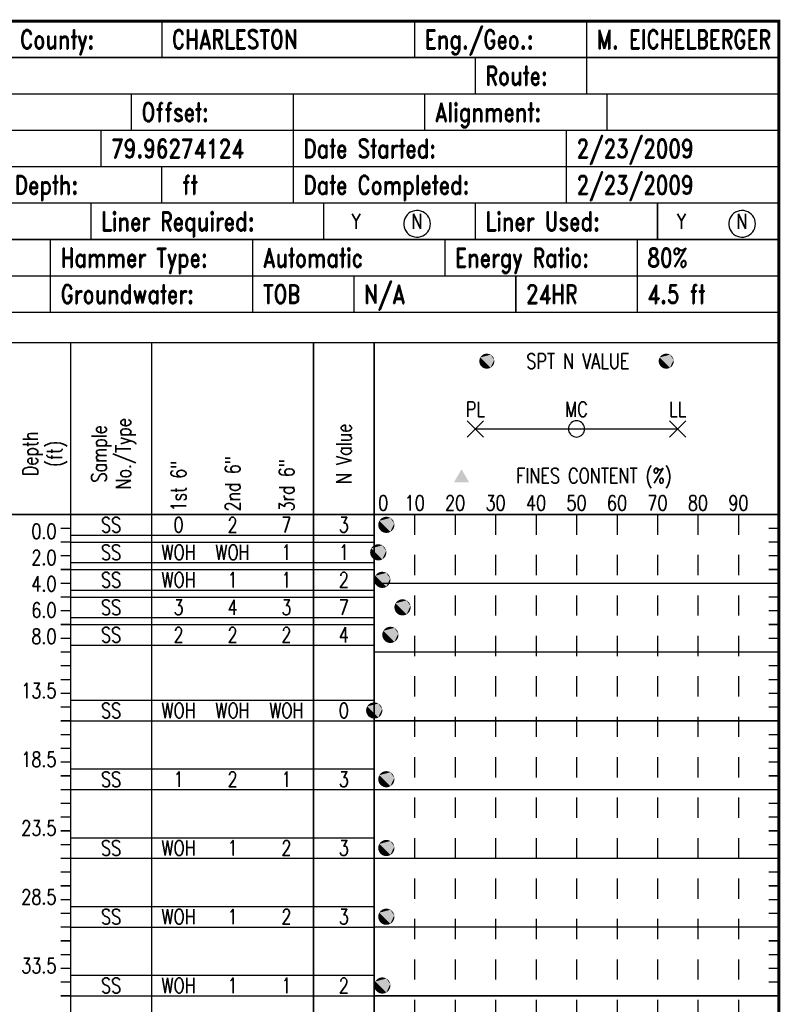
# Model space of a CAD drawing. Extents: x -0.1 to 7.6, y 0 to 10.3.
# Tile 4 of 4: x 3.8 to 7.6, y 5.1 to 9.9. Entities that reach past the tile are written whole.
import ezdxf
from ezdxf.enums import TextEntityAlignment as Align

# ---------------------------------------------------------------- set-up
doc = ezdxf.new("R2010")
doc.units = 0
doc.linetypes.add('Dot', pattern=[0.04, 0, -0.04])
doc.linetypes.add('Solid', pattern=[0])
doc.layers.get('0').update_dxf_attribs({"linetype": 'Solid'})
doc.styles.add('ROMAND', font='romand', dxfattribs={"height": 1})

# ---------------------------------------------------------------- blocks, each defined once
blk = doc.blocks.new('DMK_1')
at = {"color": 7}
for points in [[(-49.25, 8.7), (-50, 0), (-49.25, 8.7), (-49.25, -8.7)], [(-43.3, 25), (-47, 17.1), (-43.3, 25), (-49.25, 8.7)], [(-43.3, 25), (-49.25, 8.7), (-43.3, 25), (-49.25, -8.7)], [(-43.3, 25), (-49.25, -8.7), (-43.3, 25), (-25, -43.3)], [(-8.7, 49.25), (-25, 43.3), (-8.7, 49.25), (-43.3, 25)], [(25, 43.3), (-8.7, 49.25), (25, 43.3), (-43.3, 25)], [(-25, 43.3), (-38.3, 32.15), (-25, 43.3), (-43.3, 25)], [(25, -43.3), (25, 43.3), (25, -43.3), (-43.3, 25)], [(-25, -43.3), (25, -43.3), (-25, -43.3), (-43.3, 25)], [(-25, 43.3), (-32.15, 38.3), (-25, 43.3), (-38.3, 32.15)], [(-32.15, 38.3), (-35.35, 35.35), (-32.15, 38.3), (-38.3, 32.15)], [(-8.7, 49.25), (-17.1, 47), (-8.7, 49.25), (-25, 43.3)], [(8.7, 49.25), (0, 50), (8.7, 49.25), (-8.7, 49.25)], [(25, 43.3), (8.7, 49.25), (25, 43.3), (-8.7, 49.25)], [(25, 43.3), (17.1, 47), (25, 43.3), (8.7, 49.25)], [(43.3, 25), (32.15, 38.3), (43.3, 25), (25, 43.3)], [(49.25, 8.7), (43.3, 25), (49.25, 8.7), (25, 43.3)], [(25, -43.3), (49.25, 8.7), (25, -43.3), (25, 43.3)], [(25, -43.3), (43.3, -25), (25, -43.3), (49.25, 8.7)], [(38.3, 32.15), (35.35, 35.35), (38.3, 32.15), (32.15, 38.3)], [(43.3, 25), (38.3, 32.15), (43.3, 25), (32.15, 38.3)], [(49.25, 8.7), (47, 17.1), (49.25, 8.7), (43.3, 25)], [(43.3, -25), (49.25, -8.7), (43.3, -25), (49.25, 8.7)], [(49.25, -8.7), (50, 0), (49.25, -8.7), (49.25, 8.7)], [(-49.25, -8.7), (-47, -17.1), (-49.25, -8.7), (-43.3, -25)], [(-49.25, -8.7), (-43.3, -25), (-49.25, -8.7), (-25, -43.3)], [(-43.3, -25), (-38.3, -32.15), (-43.3, -25), (-32.15, -38.3)], [(-43.3, -25), (-32.15, -38.3), (-43.3, -25), (-25, -43.3)], [(-38.3, -32.15), (-35.35, -35.35), (-38.3, -32.15), (-32.15, -38.3)], [(-25, -43.3), (-17.1, -47), (-25, -43.3), (-8.7, -49.25)], [(-25, -43.3), (-8.7, -49.25), (-25, -43.3), (25, -43.3)], [(-8.7, -49.25), (8.7, -49.25), (-8.7, -49.25), (25, -43.3)], [(-8.7, -49.25), (0, -50), (-8.7, -49.25), (8.7, -49.25)], [(8.7, -49.25), (17.1, -47), (8.7, -49.25), (25, -43.3)], [(25, -43.3), (38.3, -32.15), (25, -43.3), (43.3, -25)], [(25, -43.3), (32.15, -38.3), (25, -43.3), (38.3, -32.15)], [(32.15, -38.3), (35.35, -35.35), (32.15, -38.3), (38.3, -32.15)], [(43.3, -25), (47, -17.1), (43.3, -25), (49.25, -8.7)]]:
    blk.add_solid(points, dxfattribs=at)
blk = doc.blocks.new('DMK_11')
at = {"color": 7}
for points in [[(-49.25, 8.7), (-50, 0), (-49.25, 8.7), (-49.25, -8.7)], [(-43.3, 25), (-47, 17.1), (-43.3, 25), (-49.25, 8.7)], [(-43.3, 25), (-49.25, 8.7), (-43.3, 25), (-49.25, -8.7)], [(-43.3, 25), (-49.25, -8.7), (-43.3, 25), (-25, -43.3)], [(-8.7, 49.25), (-25, 43.3), (-8.7, 49.25), (-43.3, 25)], [(25, 43.3), (-8.7, 49.25), (25, 43.3), (-43.3, 25)], [(-25, 43.3), (-38.3, 32.15), (-25, 43.3), (-43.3, 25)], [(25, -43.3), (25, 43.3), (25, -43.3), (-43.3, 25)], [(-25, -43.3), (25, -43.3), (-25, -43.3), (-43.3, 25)], [(-25, 43.3), (-32.15, 38.3), (-25, 43.3), (-38.3, 32.15)], [(-32.15, 38.3), (-35.35, 35.35), (-32.15, 38.3), (-38.3, 32.15)], [(-8.7, 49.25), (-17.1, 47), (-8.7, 49.25), (-25, 43.3)], [(8.7, 49.25), (0, 50), (8.7, 49.25), (-8.7, 49.25)], [(25, 43.3), (8.7, 49.25), (25, 43.3), (-8.7, 49.25)], [(25, 43.3), (17.1, 47), (25, 43.3), (8.7, 49.25)], [(43.3, 25), (32.15, 38.3), (43.3, 25), (25, 43.3)], [(49.25, 8.7), (43.3, 25), (49.25, 8.7), (25, 43.3)], [(25, -43.3), (49.25, 8.7), (25, -43.3), (25, 43.3)], [(25, -43.3), (43.3, -25), (25, -43.3), (49.25, 8.7)], [(38.3, 32.15), (35.35, 35.35), (38.3, 32.15), (32.15, 38.3)], [(43.3, 25), (38.3, 32.15), (43.3, 25), (32.15, 38.3)], [(49.25, 8.7), (47, 17.1), (49.25, 8.7), (43.3, 25)], [(43.3, -25), (49.25, -8.7), (43.3, -25), (49.25, 8.7)], [(49.25, -8.7), (50, 0), (49.25, -8.7), (49.25, 8.7)], [(-49.25, -8.7), (-47, -17.1), (-49.25, -8.7), (-43.3, -25)], [(-49.25, -8.7), (-43.3, -25), (-49.25, -8.7), (-25, -43.3)], [(-43.3, -25), (-38.3, -32.15), (-43.3, -25), (-32.15, -38.3)], [(-43.3, -25), (-32.15, -38.3), (-43.3, -25), (-25, -43.3)], [(-38.3, -32.15), (-35.35, -35.35), (-38.3, -32.15), (-32.15, -38.3)], [(-25, -43.3), (-17.1, -47), (-25, -43.3), (-8.7, -49.25)], [(-25, -43.3), (-8.7, -49.25), (-25, -43.3), (25, -43.3)], [(-8.7, -49.25), (8.7, -49.25), (-8.7, -49.25), (25, -43.3)], [(-8.7, -49.25), (0, -50), (-8.7, -49.25), (8.7, -49.25)], [(8.7, -49.25), (17.1, -47), (8.7, -49.25), (25, -43.3)], [(25, -43.3), (38.3, -32.15), (25, -43.3), (43.3, -25)], [(25, -43.3), (32.15, -38.3), (25, -43.3), (38.3, -32.15)], [(32.15, -38.3), (35.35, -35.35), (32.15, -38.3), (38.3, -32.15)], [(43.3, -25), (47, -17.1), (43.3, -25), (49.25, -8.7)]]:
    blk.add_solid(points, dxfattribs=at)
blk = doc.blocks.new('DMK_3', base_point=(0, -6.7))
at = {"color": 7}
blk.add_solid([(-50, -50), (50, -50), (-50, -50), (0, 36.6)], dxfattribs=at)
blk = doc.blocks.new('DMK_19')
at = {"color": 7, "linetype": 'Solid'}
for points in [[(-50, -50), (50, 50)], [(50, -50), (-50, 50)]]:
    blk.add_lwpolyline(points, dxfattribs=at)
blk = doc.blocks.new('DMK_7')
at = {"color": 7, "linetype": 'Solid'}
blk.add_lwpolyline([(0, -50), (8.7, -49.25), (17.1, -47), (25, -43.3), (32.15, -38.3), (35.35, -35.35), (38.3, -32.15), (43.3, -25), (47, -17.1), (49.25, -8.7), (50, 0), (49.25, 8.7), (47, 17.1), (43.3, 25), (38.3, 32.15), (35.35, 35.35), (32.15, 38.3), (25, 43.3), (17.1, 47), (8.7, 49.25), (0, 50), (-8.7, 49.25), (-17.1, 47), (-25, 43.3), (-32.15, 38.3), (-35.35, 35.35), (-38.3, 32.15), (-43.3, 25), (-47, 17.1), (-49.25, 8.7), (-50, 0), (-49.25, -8.7), (-47, -17.1), (-43.3, -25), (-38.3, -32.15), (-35.35, -35.35), (-32.15, -38.3), (-25, -43.3), (-17.1, -47), (-8.7, -49.25), (0, -50)], dxfattribs=at)

msp = doc.modelspace()

# ---------------------------------------------------------------- linework, layer by layer
at = {"color": 7, "linetype": 'Solid'}
for points, const_width in [([(0, 0.7), (7.6, 0.7), (7.6, 9.94), (0, 9.94), (0, 0.7)], 0.014), ([(0, 9.76), (7.6, 9.76)], 0.007), ([(6.1, 9.76), (6.1, 9.58)], 0.007), ([(6.65, 9.76), (6.65, 9.58)], 0.007), ([(0, 9.58), (7.6, 9.58)], 0.007), ([(4.4, 9.58), (4.4, 9.4)], 0.007), ([(5.2, 9.58), (5.2, 9.4)], 0.007), ([(5.85, 9.58), (5.85, 9.4)], 0.007), ([(6.75, 9.58), (6.75, 9.4)], 0.007), ([(0, 9.4), (7.6, 9.4)], 0.007), ([(4.25, 9.4), (4.25, 9.22)], 0.007), ([(5.2, 9.4), (5.2, 9.22)], 0.007), ([(6.55, 9.4), (6.55, 9.22)], 0.007), ([(0, 9.22), (7.6, 9.22)], 0.007), ([(4.55, 9.22), (4.55, 9.04)], 0.007), ([(5.2, 9.22), (5.2, 9.04)], 0.007), ([(6.55, 9.22), (6.55, 9.04)], 0.007), ([(0, 9.04), (7.6, 9.04)], 0.007), ([(4.2, 9.04), (4.2, 8.86)], 0.007), ([(5.35, 9.04), (5.35, 8.86)], 0.007), ([(6.1, 9.04), (6.1, 8.86)], 0.007), ([(7, 9.04), (7, 8.86)], 0.007), ([(0, 8.86), (7.6, 8.86)], 0.007), ([(4, 8.86), (4, 8.68)], 0.007), ([(5, 8.86), (5, 8.68)], 0.007), ([(5.95, 8.86), (5.95, 8.68)], 0.007), ([(6.9, 8.86), (6.9, 8.68)], 0.007), ([(0, 8.68), (7.6, 8.68)], 0.007), ([(4, 8.68), (4, 8.5)], 0.007), ([(5, 8.68), (5, 8.5)], 0.007), ([(5.5, 8.68), (5.5, 8.5)], 0.007), ([(6.3, 8.68), (6.3, 8.5)], 0.007), ([(6.9, 8.68), (6.9, 8.5)], 0.007), ([(0, 8.5), (7.6, 8.5)], 0.007), ([(0, 8.35), (7.6, 8.35)], 0.007), ([(4.1, 8.35), (4.1, 0.7)], 0.007), ([(4.5, 8.35), (4.5, 0.7)], 0.007), ([(5.3, 8.35), (5.3, 0.7)], 0.007), ([(5.6, 8.35), (5.6, 0.7)], 0.007), ([(0, 7.5), (7.6, 7.5)], 0.007), ([(4.1, 7.5), (4.05, 7.5)], 0.007), ([(5.6, 7.5), (7.6, 7.5)], 0.007), ([(7.6, 7.5), (7.55, 7.5)], 0.007), ([(4.1, 7.432), (4.05, 7.432)], 0.007), ([(7.6, 7.432), (7.55, 7.432)], 0.007), ([(4.1, 7.364), (4.05, 7.364)], 0.007), ([(7.6, 7.364), (7.55, 7.364)], 0.007), ([(4.1, 7.296), (4.05, 7.296)], 0.007), ([(7.6, 7.296), (7.55, 7.296)], 0.007), ([(4.1, 7.228), (4.05, 7.228)], 0.007), ([(7.6, 7.228), (7.55, 7.228)], 0.007), ([(4.1, 7.16), (4.05, 7.16)], 0.007), ([(5.6, 7.16), (7.6, 7.16)], 0.007), ([(7.6, 7.16), (7.55, 7.16)], 0.007), ([(4.1, 7.092), (4.05, 7.092)], 0.007), ([(7.6, 7.092), (7.55, 7.092)], 0.007), ([(4.1, 7.024), (4.05, 7.024)], 0.007), ([(7.6, 7.024), (7.55, 7.024)], 0.007), ([(4.1, 6.956), (4.05, 6.956)], 0.007), ([(7.6, 6.956), (7.55, 6.956)], 0.007), ([(4.1, 6.888), (4.05, 6.888)], 0.007), ([(7.6, 6.888), (7.55, 6.888)], 0.007), ([(4.1, 6.82), (4.05, 6.82)], 0.007), ([(5.6, 6.82), (7.6, 6.82)], 0.007), ([(7.6, 6.82), (7.55, 6.82)], 0.007), ([(4.1, 6.752), (4.05, 6.752)], 0.007), ([(7.6, 6.752), (7.55, 6.752)], 0.007), ([(4.1, 6.684), (4.05, 6.684)], 0.007), ([(7.6, 6.684), (7.55, 6.684)], 0.007), ([(4.1, 6.616), (4.05, 6.616)], 0.007), ([(7.6, 6.616), (7.55, 6.616)], 0.007), ([(4.1, 6.548), (4.05, 6.548)], 0.007), ([(7.6, 6.548), (7.55, 6.548)], 0.007), ([(4.1, 6.48), (4.05, 6.48)], 0.007), ([(5.6, 6.48), (7.6, 6.48)], 0.007), ([(7.6, 6.48), (7.55, 6.48)], 0.007), ([(4.1, 6.412), (4.05, 6.412)], 0.007), ([(7.6, 6.412), (7.55, 6.412)], 0.007), ([(4.1, 6.344), (4.05, 6.344)], 0.007), ([(7.6, 6.344), (7.55, 6.344)], 0.007), ([(4.1, 6.276), (4.05, 6.276)], 0.007), ([(7.6, 6.276), (7.55, 6.276)], 0.007), ([(4.1, 6.208), (4.05, 6.208)], 0.007), ([(7.6, 6.208), (7.55, 6.208)], 0.007), ([(4.1, 6.14), (4.05, 6.14)], 0.007), ([(5.6, 6.14), (7.6, 6.14)], 0.007), ([(7.6, 6.14), (7.55, 6.14)], 0.007), ([(4.1, 6.072), (4.05, 6.072)], 0.007), ([(7.6, 6.072), (7.55, 6.072)], 0.007), ([(4.1, 6.004), (4.05, 6.004)], 0.007), ([(7.6, 6.004), (7.55, 6.004)], 0.007), ([(4.1, 5.936), (4.05, 5.936)], 0.007), ([(7.6, 5.936), (7.55, 5.936)], 0.007), ([(4.1, 5.868), (4.05, 5.868)], 0.007), ([(7.6, 5.868), (7.55, 5.868)], 0.007), ([(4.1, 5.8), (4.05, 5.8)], 0.007), ([(5.6, 5.8), (7.6, 5.8)], 0.007), ([(7.6, 5.8), (7.55, 5.8)], 0.007), ([(4.1, 5.732), (4.05, 5.732)], 0.007), ([(7.6, 5.732), (7.55, 5.732)], 0.007), ([(4.1, 5.664), (4.05, 5.664)], 0.007), ([(7.6, 5.664), (7.55, 5.664)], 0.007), ([(4.1, 5.596), (4.05, 5.596)], 0.007), ([(7.6, 5.596), (7.55, 5.596)], 0.007), ([(4.1, 5.528), (4.05, 5.528)], 0.007), ([(7.6, 5.528), (7.55, 5.528)], 0.007), ([(4.1, 5.46), (4.05, 5.46)], 0.007), ([(5.6, 5.46), (7.6, 5.46)], 0.007), ([(7.6, 5.46), (7.55, 5.46)], 0.007), ([(4.1, 5.392), (4.05, 5.392)], 0.007), ([(7.6, 5.392), (7.55, 5.392)], 0.007), ([(4.1, 5.324), (4.05, 5.324)], 0.007), ([(7.6, 5.324), (7.55, 5.324)], 0.007), ([(4.1, 5.256), (4.05, 5.256)], 0.007), ([(7.6, 5.256), (7.55, 5.256)], 0.007), ([(4.1, 5.188), (4.05, 5.188)], 0.007), ([(7.6, 5.188), (7.55, 5.188)], 0.007), ([(4.1, 5.12), (4.05, 5.12)], 0.007), ([(5.6, 5.12), (7.6, 5.12)], 0.007), ([(7.6, 5.12), (7.55, 5.12)], 0.007)]:
    msp.add_lwpolyline(points, dxfattribs=dict(at, const_width=const_width))
for points in [[(4.55, 9.94), (4.55, 9.76)], [(5.8, 9.94), (5.8, 9.76)], [(6.65, 9.94), (6.65, 9.76)], [(5.8089, 8.8716), (5.8196, 8.872), (5.83, 8.8741), (5.8399, 8.8779), (5.8491, 8.8832), (5.8573, 8.8899), (5.8644, 8.8978), (5.87, 8.9068), (5.8742, 8.9166), (5.8768, 8.9269), (5.8776, 8.9375), (5.8768, 8.9481), (5.8742, 8.9584), (5.87, 8.9682), (5.8644, 8.9772), (5.8573, 8.9851), (5.8491, 8.9918), (5.8399, 8.9971), (5.83, 9.0009), (5.8196, 9.003), (5.8089, 9.0034), (5.7984, 9.0022), (5.7882, 8.9992), (5.7786, 8.9947), (5.7699, 8.9886), (5.7622, 8.9813), (5.7558, 8.9728), (5.7509, 8.9634), (5.7475, 8.9533), (5.7458, 8.9428), (5.7458, 8.9322), (5.7475, 8.9217), (5.7509, 8.9116), (5.7558, 8.9022), (5.7622, 8.8937), (5.7699, 8.8864), (5.7786, 8.8803), (5.7882, 8.8758), (5.7984, 8.8728), (5.8089, 8.8716)], [(7.4154, 8.8716), (7.426, 8.872), (7.4365, 8.8741), (7.4464, 8.8779), (7.4556, 8.8832), (7.4638, 8.8899), (7.4709, 8.8978), (7.4765, 8.9068), (7.4807, 8.9166), (7.4832, 8.9269), (7.4841, 8.9375), (7.4832, 8.9481), (7.4807, 8.9584), (7.4765, 8.9682), (7.4709, 8.9772), (7.4638, 8.9851), (7.4556, 8.9918), (7.4464, 8.9971), (7.4365, 9.0009), (7.426, 9.003), (7.4154, 9.0034), (7.4049, 9.0022), (7.3947, 8.9992), (7.3851, 8.9947), (7.3763, 8.9886), (7.3687, 8.9813), (7.3623, 8.9728), (7.3574, 8.9634), (7.354, 8.9533), (7.3523, 8.9428), (7.3523, 8.9322), (7.354, 8.9217), (7.3574, 8.9116), (7.3623, 8.9022), (7.3687, 8.8937), (7.3763, 8.8864), (7.3851, 8.8803), (7.3947, 8.8758), (7.4049, 8.8728), (7.4154, 8.8716)], [(6.1, 7.9233), (7.1, 7.9233)], [(4.1, 7.5), (5.6, 7.5)], [(4.1, 7.398), (5.6, 7.398)], [(4.1, 7.364), (5.6, 7.364)], [(4.1, 7.262), (5.6, 7.262)], [(4.1, 7.228), (5.6, 7.228)], [(4.1, 7.126), (5.6, 7.126)], [(4.1, 7.092), (5.6, 7.092)], [(4.1, 6.99), (5.6, 6.99)], [(4.1, 6.956), (5.6, 6.956)], [(4.1, 6.854), (5.6, 6.854)], [(4.1, 6.582), (5.6, 6.582)], [(4.1, 6.48), (5.6, 6.48)], [(4.1, 6.242), (5.6, 6.242)], [(4.1, 6.14), (5.6, 6.14)], [(4.1, 5.902), (5.6, 5.902)], [(4.1, 5.8), (5.6, 5.8)], [(4.1, 5.562), (5.6, 5.562)], [(4.1, 5.46), (5.6, 5.46)], [(4.1, 5.222), (5.6, 5.222)], [(4.1, 5.12), (5.6, 5.12)]]:
    msp.add_lwpolyline(points, dxfattribs=at)
at = {"color": 7, "linetype": 'Dot'}
for points in [[(5.8, 7.5), (5.8, 0.7)], [(6, 7.5), (6, 0.7)], [(6, 7.5), (6, 0.7)], [(6.2, 7.5), (6.2, 0.7)], [(6.4, 7.5), (6.4, 0.7)], [(6.4, 7.5), (6.4, 0.7)], [(6.6, 7.5), (6.6, 0.7)], [(6.8, 7.5), (6.8, 0.7)], [(6.8, 7.5), (6.8, 0.7)], [(7, 7.5), (7, 0.7)], [(7.2, 7.5), (7.2, 0.7)], [(7.2, 7.5), (7.2, 0.7)], [(7.4, 7.5), (7.4, 0.7)]]:
    msp.add_lwpolyline(points, dxfattribs=at)

# ---------------------------------------------------------------- block references
for name, p, xscale, yscale in [('DMK_11', (6.1567, 8.2583), 0.000744, 0.000744), ('DMK_11', (7.0433, 8.2583), 0.000744, 0.000744), ('DMK_19', (6.1, 7.9233), 0.0008, 0.0008), ('DMK_7', (6.6, 7.9233), 0.0008, 0.0008), ('DMK_19', (7.1, 7.9233), 0.0008, 0.0008), ('DMK_3', (6.0317, 7.6917), 0.000744, 0.000744), ('DMK_1', (5.66, 7.449), 0.0008, 0.0008), ('DMK_1', (5.62, 7.313), 0.0008, 0.0008), ('DMK_1', (5.64, 7.177), 0.0008, 0.0008), ('DMK_1', (5.74, 7.041), 0.0008, 0.0008), ('DMK_1', (5.68, 6.905), 0.0008, 0.0008), ('DMK_1', (5.6, 6.531), 0.0008, 0.0008), ('DMK_1', (5.66, 6.191), 0.0008, 0.0008), ('DMK_1', (5.66, 5.851), 0.0008, 0.0008), ('DMK_1', (5.66, 5.511), 0.0008, 0.0008), ('DMK_1', (5.64, 5.171), 0.0008, 0.0008)]:
    msp.add_blockref(name, p, dxfattribs=dict(xscale=xscale, yscale=yscale))

# ---------------------------------------------------------------- texts
at = {"color": 7, "style": 'ROMAND', "width": 0.78}
for s, p in [('County:', (3.85, 9.85)), ('CHARLESTON', (4.6, 9.85)), ('Eng./Geo.:', (5.85, 9.85)), ('M. EICHELBERGER', (6.7, 9.85)), ('Route:', (6.15, 9.67)), ('Offset:', (4.45, 9.49)), ('Alignment:', (5.9, 9.49)), ('79.96274124', (4.3, 9.31)), ('Date Started:', (5.25, 9.31)), ('2/23/2009', (6.6, 9.31)), ('Core Depth:', (3.55, 9.13)), (' ft', (4.6, 9.13)), ('Date Completed:', (5.25, 9.13)), ('2/23/2009', (6.6, 9.13)), ('Liner Required:', (4.25, 8.95)), ('Liner Used:', (6.15, 8.95)), ('Hammer Type:', (4.05, 8.77)), ('Automatic', (5.05, 8.77)), ('Energy Ratio:', (6, 8.77)), ('80%', (6.95, 8.77)), ('Groundwater:', (4.05, 8.59)), ('TOB', (5.05, 8.59)), ('N/A', (5.55, 8.59)), ('24HR', (6.35, 8.59)), ('4.5 ft', (6.95, 8.59))]:
    msp.add_text(s, height=0.093, dxfattribs=at).set_placement(p, align=Align.MIDDLE_LEFT)
for s, p in [('Y', (5.5116, 8.95)), ('N', (5.8116, 8.95)), ('Y', (7.1181, 8.95)), ('N', (7.4181, 8.95)), ('    SPT N VALUE    ', (6.6, 8.2583)), ('    FINES CONTENT (%)', (6.6, 7.6917)), ('SS', (4.3, 7.449)), ('0', (4.6335, 7.449)), ('2', (4.9, 7.449)), ('7', (5.1665, 7.449)), ('3', (5.45, 7.449)), ('SS', (4.3, 7.313)), ('WOH', (4.6335, 7.313)), ('WOH', (4.9, 7.313)), ('1', (5.1665, 7.313)), ('1', (5.45, 7.313)), ('SS', (4.3, 7.177)), ('WOH', (4.6335, 7.177)), ('1', (4.9, 7.177)), ('1', (5.1665, 7.177)), ('2', (5.45, 7.177)), ('SS', (4.3, 7.041)), ('3', (4.6335, 7.041)), ('4', (4.9, 7.041)), ('3', (5.1665, 7.041)), ('7', (5.45, 7.041)), ('SS', (4.3, 6.905)), ('2', (4.6335, 6.905)), ('2', (4.9, 6.905)), ('2', (5.1665, 6.905)), ('4', (5.45, 6.905)), ('SS', (4.3, 6.531)), ('WOH', (4.6335, 6.531)), ('WOH', (4.9, 6.531)), ('WOH', (5.1665, 6.531)), ('0', (5.45, 6.531)), ('SS', (4.3, 6.191)), ('1', (4.6335, 6.191)), ('2', (4.9, 6.191)), ('1', (5.1665, 6.191)), ('3', (5.45, 6.191)), ('SS', (4.3, 5.851)), ('WOH', (4.6335, 5.851)), ('1', (4.9, 5.851)), ('2', (5.1665, 5.851)), ('3', (5.45, 5.851)), ('SS', (4.3, 5.511)), ('WOH', (4.6335, 5.511)), ('1', (4.9, 5.511)), ('2', (5.1665, 5.511)), ('3', (5.45, 5.511)), ('SS', (4.3, 5.171)), ('WOH', (4.6335, 5.171)), ('1', (4.9, 5.171)), ('1', (5.1665, 5.171)), ('2', (5.45, 5.171))]:
    msp.add_text(s, height=0.0744, dxfattribs=at).set_placement(p, align=Align.MIDDLE_CENTER)
for s, p in [('PL', (6.1, 7.9833)), ('MC', (6.6, 7.9833)), ('LL', (7.1, 7.9833)), ('10', (5.8, 7.52)), ('20', (6, 7.52)), ('30', (6.2, 7.52)), ('40', (6.4, 7.52)), ('50', (6.6, 7.52)), ('60', (6.8, 7.52)), ('70', (7, 7.52)), ('80', (7.2, 7.52)), ('90', (7.4, 7.52))]:
    msp.add_text(s, height=0.0744, dxfattribs=at).set_placement(p, align=Align.CENTER)
for s, p in [('Sample', (4.24, 7.8)), ('No./Type', (4.36, 7.8)), ('Depth', (3.9, 7.8)), ('N Value', (5.45, 7.8)), ('(ft)', (4.02, 7.8))]:
    msp.add_text(s, height=0.0744, rotation=90, dxfattribs=at).set_placement(p, align=Align.MIDDLE_CENTER)
for s, p in [('2nd 6"', (4.9, 7.515)), ('1st 6"', (4.633, 7.515)), ('3rd 6"', (5.167, 7.515))]:
    msp.add_text(s, height=0.0744, rotation=90, dxfattribs=at).set_placement(p, align=Align.MIDDLE_LEFT)
msp.add_text('0', height=0.0744, dxfattribs=at).set_placement((5.62, 7.52))
for s, p in [('0.0', (4.03, 7.38)), ('2.0', (4.03, 7.25)), ('4.0', (4.03, 7.12)), ('6.0', (4.03, 6.99)), ('8.0', (4.03, 6.86)), ('13.5', (4.03, 6.592)), ('18.5', (4.03, 6.252)), ('23.5', (4.03, 5.912)), ('28.5', (4.03, 5.572)), ('33.5', (4.03, 5.232))]:
    msp.add_text(s, height=0.0744, dxfattribs=at).set_placement(p, align=Align.RIGHT)

doc.saveas('drawing.dxf')
